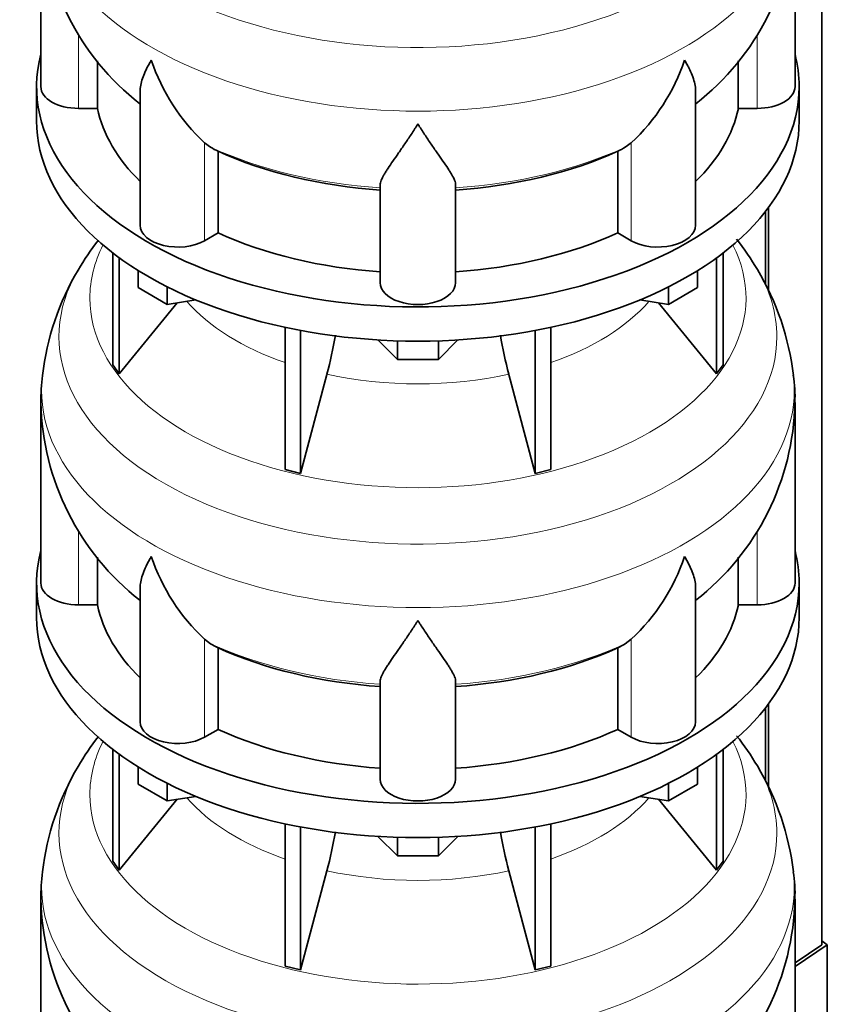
# Model space of a CAD drawing. Header units: millimetres. Extents: x 160 to 756, y -1232 to 1417.
# Tile 5 of 16: x 564 to 756, y -978 to -744. Entities that reach past the tile are written whole.
import ezdxf

# ---------------------------------------------------------------- set-up
doc = ezdxf.new("R2010")
doc.units = ezdxf.units.MM
for name, color, linetype in [('LOW_134-5', 7, 'Continuous'), ('VSI134_DIFFUSORE', 7, 'Continuous'), ('VSI134_TERMINALE', 7, 'Continuous')]:
    doc.layers.add(name, color=color, linetype=linetype)

# ---------------------------------------------------------------- blocks, each defined once
blk = doc.blocks.new('SE4')
at = {"layer": 'LOW_134-5', "color": 7, "linetype": 'Continuous', "lineweight": 35}
for p, q in [((755.04, -964.23), (755.04, -359.68)), ((742.3, -788.37), (742.3, -808.14)), ((741.54, -789.36), (741.54, -806.62)), ((741.54, -907.75), (741.54, -925.01)), ((742.3, -906.76), (742.3, -926.53))]:
    blk.add_line(p, q, dxfattribs=at)
at = {"layer": 'VSI134_DIFFUSORE', "color": 7, "linetype": 'Continuous', "lineweight": 35}
for p, q in [((568.62, -716.5), (568.62, -759.56)), ((748.62, -759.56), (748.62, -716.5)), ((582.14, -764.76), (582.14, -753.37)), ((735.09, -753.37), (735.09, -764.76)), ((567.62, -759.56), (567.62, -767.72)), ((592.34, -760.49), (592.34, -792.63)), ((724.89, -792.63), (724.89, -760.49)), ((749.62, -767.72), (749.62, -759.56)), ((577.62, -764.76), (582.14, -764.76)), ((735.09, -764.76), (739.62, -764.76)), ((609.13, -774.01), (607.7, -772.96)), ((709.53, -772.96), (708.11, -774.01)), ((610.91, -794.45), (610.91, -774.98)), ((706.33, -774.98), (706.33, -794.45)), ((649.62, -806.33), (649.62, -782.98)), ((667.62, -806.33), (667.62, -782.98)), ((607.7, -796.3), (610.91, -794.45)), ((706.33, -794.45), (709.53, -796.3)), ((585.79, -799.23), (585.79, -825.9)), ((587.32, -800.37), (587.32, -828.04)), ((729.91, -800.37), (729.91, -828.04)), ((731.44, -799.23), (731.44, -825.9)), ((591.86, -807.49), (591.86, -803.43)), ((725.37, -807.49), (725.37, -803.43)), ((598.8, -811.49), (591.86, -807.49)), ((598.8, -811.49), (598.8, -807.32)), ((718.43, -811.49), (718.43, -807.32)), ((725.37, -807.49), (718.43, -811.49)), ((587.32, -828.04), (601.18, -811.12)), ((605.62, -810.44), (598.8, -811.49)), ((718.43, -811.49), (711.61, -810.44)), ((716.05, -811.12), (729.91, -828.04)), ((626.92, -816.97), (626.92, -850.9)), ((690.31, -816.97), (690.31, -850.9)), ((630.61, -817.71), (630.61, -851.79)), ((686.62, -817.71), (686.62, -851.79)), ((653.71, -824.62), (649.06, -819.97)), ((653.71, -824.62), (653.71, -820.19)), ((668.17, -819.97), (663.52, -824.62)), ((663.52, -824.62), (663.52, -820.19)), ((585.79, -825.9), (587.32, -828.04)), ((663.52, -824.62), (653.71, -824.62)), ((729.91, -828.04), (731.44, -825.9)), ((630.61, -851.79), (636.89, -828.17)), ((680.34, -828.17), (686.62, -851.79)), ((568.62, -834.9), (568.62, -877.95)), ((748.62, -877.95), (748.62, -834.9)), ((626.92, -850.9), (630.61, -851.79)), ((686.62, -851.79), (690.31, -850.9)), ((582.14, -883.15), (582.14, -871.76)), ((735.09, -871.77), (735.09, -883.15)), ((567.62, -877.95), (567.62, -886.12)), ((749.62, -886.12), (749.62, -877.95)), ((592.34, -878.89), (592.34, -911.02)), ((724.89, -911.02), (724.89, -878.88)), ((577.62, -883.15), (582.14, -883.15)), ((735.09, -883.15), (739.62, -883.15)), ((609.13, -892.4), (607.7, -891.35)), ((709.53, -891.35), (708.11, -892.4)), ((610.91, -912.85), (610.91, -893.37)), ((706.33, -893.37), (706.33, -912.85)), ((649.62, -924.72), (649.62, -901.37)), ((667.62, -924.72), (667.62, -901.37)), ((607.7, -914.69), (610.91, -912.85)), ((706.33, -912.85), (709.53, -914.69)), ((585.79, -917.62), (585.79, -944.3)), ((731.44, -917.62), (731.44, -944.3)), ((587.32, -918.77), (587.32, -946.43)), ((729.91, -918.77), (729.91, -946.43)), ((591.86, -925.88), (591.86, -921.82)), ((725.37, -925.88), (725.37, -921.82)), ((598.8, -929.88), (591.86, -925.88)), ((598.8, -929.88), (598.8, -925.71)), ((718.43, -929.88), (718.43, -925.71)), ((725.37, -925.88), (718.43, -929.88)), ((587.32, -946.43), (601.18, -929.52)), ((605.62, -928.83), (598.8, -929.88)), ((718.43, -929.88), (711.61, -928.83)), ((716.05, -929.52), (729.91, -946.43)), ((626.92, -935.37), (626.92, -969.29)), ((630.61, -936.11), (630.61, -970.18)), ((686.62, -936.11), (686.62, -970.18)), ((690.31, -935.37), (690.31, -969.29)), ((653.71, -943.02), (649.06, -938.37)), ((653.71, -943.02), (653.71, -938.58)), ((668.17, -938.37), (663.52, -943.02)), ((663.52, -943.02), (663.52, -938.58)), ((663.52, -943.02), (653.71, -943.02)), ((585.79, -944.3), (587.32, -946.43)), ((729.91, -946.43), (731.44, -944.3)), ((630.61, -970.18), (636.89, -946.56)), ((680.34, -946.56), (686.62, -970.18)), ((568.62, -953.29), (568.62, -996.34)), ((748.62, -996.34), (748.62, -953.29)), ((626.92, -969.29), (630.61, -970.18)), ((686.62, -970.18), (690.31, -969.29))]:
    blk.add_line(p, q, dxfattribs=at)
at = {"layer": 'VSI134_DIFFUSORE', "color": 4, "linetype": 'Continuous', "lineweight": 9}
for p, q in [((577.62, -764.76), (577.62, -747.14)), ((739.62, -764.76), (739.62, -747.14)), ((607.7, -796.3), (607.7, -772.96)), ((709.53, -796.3), (709.53, -772.96)), ((577.62, -883.15), (577.62, -865.53)), ((739.62, -883.15), (739.62, -865.53)), ((607.7, -914.69), (607.7, -891.35)), ((709.53, -914.69), (709.53, -891.35))]:
    blk.add_line(p, q, dxfattribs=at)
at = {"layer": 'VSI134_DIFFUSORE', "color": 7, "linetype": 'Continuous', "lineweight": 35}
for centre, radius, start, end in [((629.96, -715.29), 61.32, 181.143, 232.0809), ((687.39, -715.31), 61.21, 307.8345, 358.882), ((640.21, -738), 47.73, 198.6373, 227.0857), ((677.03, -738), 47.73, 312.9143, 341.3628), ((617.04, -761.61), 14.7, 237.4509, 245.3566), ((700.2, -761.61), 14.7, 294.6434, 302.5491), ((679.72, -838.89), 69.75, 30.8078, 37.9957), ((637.31, -838.85), 69.58, 142.1793, 149.2687), ((631.23, -835.36), 62.56, 149.1725, 173.6598), ((685.03, -835.82), 63.63, 6.665, 30.8771), ((547.05, -803.85), 93.08, 344.857, 350.7163), ((768.87, -804.06), 91.75, 189.2709, 195.2315), ((604.82, -833.9), 36.18, 171.3375, 181.5961), ((717.23, -833.47), 31.39, 357.3789, 9.3244), ((629.96, -833.68), 61.32, 181.143, 232.0809), ((687.39, -833.71), 61.21, 307.8345, 358.882), ((640.21, -856.39), 47.73, 198.6373, 227.0857), ((677.03, -856.39), 47.73, 312.9143, 341.3628), ((617.04, -880.01), 14.7, 237.4509, 245.3566), ((700.2, -880.01), 14.7, 294.6434, 302.5491), ((637.31, -957.24), 69.58, 142.1793, 149.2687), ((679.72, -957.28), 69.75, 30.8078, 37.9957), ((631.23, -953.75), 62.56, 149.1725, 173.6598), ((685.03, -954.22), 63.63, 6.665, 30.8771), ((547.05, -922.24), 93.08, 344.857, 350.7163), ((768.87, -922.45), 91.75, 189.2709, 195.2315), ((604.82, -952.29), 36.18, 171.3375, 181.5961), ((717.23, -951.86), 31.39, 357.3789, 9.3244), ((629.96, -952.08), 61.32, 181.143, 232.0809), ((687.39, -952.1), 61.21, 307.8345, 358.882)]:
    blk.add_arc(centre, radius, start, end, dxfattribs=at)
at = {"layer": 'VSI134_DIFFUSORE', "color": 4, "linetype": 'Continuous', "lineweight": 9}
for centre, major_axis, start_param, end_param in [((658.62, -700.79), (85.67, 0), 2.814659, 6.283185), ((658.62, -713.54), (-89.83, 0), 0, 3.20888), ((658.62, -738.09), (-79.5, 0), 0.898849, 1.457346), ((658.62, -738.09), (79.5, 0), 4.82584, 5.384336), ((658.62, -809.99), (-78.3, 0), 0, 3.425204), ((658.62, -809.99), (-78.3, 0), 5.999574, 6.283185), ((658.62, -819.18), (85.67, 0), 2.814659, 6.283185), ((658.62, -819.18), (85.67, 0), 0, 0.328754), ((658.62, -794.87), (-61.63, 0), 0.463231, 1.030574), ((658.62, -794.87), (61.63, 0), 5.252612, 5.819954), ((658.62, -831.93), (-89.83, 0), 0, 3.20888), ((658.62, -831.93), (-89.83, 0), 6.215916, 6.283185), ((658.62, -794.87), (-61.63, 0), 1.210556, 1.931037), ((658.62, -856.48), (-79.5, 0), 0.898849, 1.457346), ((658.62, -856.48), (79.5, 0), 4.82584, 5.384336), ((658.62, -928.38), (-78.3, 0), 0, 3.425204), ((658.62, -928.38), (-78.3, 0), 5.999574, 6.283185), ((658.62, -937.57), (85.67, 0), 2.814659, 6.283185), ((658.62, -937.57), (85.67, 0), 0, 0.328754), ((658.62, -913.26), (-61.63, 0), 0.463231, 1.030574), ((658.62, -913.26), (61.63, 0), 5.252612, 5.819954), ((658.62, -950.33), (-89.83, 0), 0, 3.20888), ((658.62, -950.33), (-89.83, 0), 6.215916, 6.283185), ((658.62, -913.26), (-61.63, 0), 1.210556, 1.931037)]:
    blk.add_ellipse(centre, major_axis=major_axis, ratio=0.57735, start_param=start_param, end_param=end_param, dxfattribs=at)
at = {"layer": 'VSI134_DIFFUSORE', "color": 7, "linetype": 'Continuous', "lineweight": 35}
for centre, major_axis, start_param, end_param in [((658.62, -759.56), (91, 0), 2.993207, 6.283185), ((658.62, -759.56), (91, 0), 0, 0.148386), ((577.62, -759.56), (9, 0), 3.141593, 4.712389), ((739.62, -759.56), (-9, 0), 1.570796, 3.141593), ((658.62, -759.56), (-77, 0), 0.117151, 0.534109), ((658.62, -759.56), (77, 0), 5.749077, 6.166034), ((658.62, -767.72), (-91, 0), 0, 3.141593), ((658.62, -740.08), (-77, 0), 0.902549, 1.453645), ((658.62, -740.08), (77, 0), 4.82954, 5.380636), ((601.34, -792.63), (9, 0), 3.141593, 5.497787), ((715.89, -792.63), (-9, 0), 0.785398, 3.141593), ((658.62, -759.56), (-77, 0), 0.902549, 1.453645), ((658.62, -759.56), (77, 0), 4.82954, 5.380636), ((658.62, -806.33), (-9, 0), 0, 3.141593), ((658.62, -877.95), (91, 0), 2.993207, 6.283185), ((658.62, -877.95), (91, 0), 0, 0.148386), ((577.62, -877.95), (9, 0), 3.141593, 4.712389), ((739.62, -877.95), (-9, 0), 1.570796, 3.141593), ((658.62, -877.95), (-77, 0), 0.117151, 0.534109), ((658.62, -877.95), (77, 0), 5.749077, 6.166034), ((658.62, -886.12), (-91, 0), 0, 3.141593), ((658.62, -858.48), (-77, 0), 0.902549, 1.453645), ((658.62, -858.48), (77, 0), 4.82954, 5.380636), ((601.34, -911.02), (9, 0), 3.141593, 5.497787), ((715.89, -911.02), (-9, 0), 0.785398, 3.141593), ((658.62, -877.95), (-77, 0), 0.902549, 1.453645), ((658.62, -877.95), (77, 0), 4.82954, 5.380636), ((658.62, -924.72), (-9, 0), 0, 3.141593)]:
    blk.add_ellipse(centre, major_axis=major_axis, ratio=0.57735, start_param=start_param, end_param=end_param, dxfattribs=at)
for points, knots in [([(592.34, -760.5), (592.34, -760.34), (592.35, -760.17), (592.43, -758.99), (592.72, -757.94), (593.39, -756.26), (593.65, -755.69), (594.11, -754.8), (594.27, -754.5), (594.52, -754.04), (594.65, -753.8), (594.79, -753.57), (594.88, -753.41), (594.93, -753.33), (594.98, -753.25)], [0.4586292, 0.4586292, 0.4586292, 0.4586292, 0.5, 0.5, 0.75, 0.75, 0.875, 0.875, 0.9375, 0.9375, 0.96875, 0.984375, 0.984375, 1, 1, 1, 1]), ([(724.89, -760.5), (724.89, -760.34), (724.89, -760.19), (724.84, -759.53), (724.75, -759.01), (724.48, -757.95), (724.3, -757.4), (723.85, -756.28), (723.58, -755.7), (723.13, -754.8), (722.97, -754.5), (722.71, -754.04), (722.62, -753.88), (722.44, -753.57), (722.35, -753.41), (722.26, -753.25)], [0.4604904, 0.4604904, 0.4604904, 0.4604904, 0.5, 0.5, 0.625, 0.625, 0.75, 0.75, 0.875, 0.875, 0.9375, 0.9375, 0.96875, 0.96875, 1, 1, 1, 1]), ([(658.62, -768.47), (658.48, -768.68), (658.35, -768.9), (658.08, -769.32), (657.95, -769.52), (657.55, -770.14), (657.29, -770.55), (656.5, -771.74), (655.99, -772.5), (654.97, -773.98), (654.48, -774.69), (653.53, -776.04), (653.08, -776.69), (652.23, -777.91), (651.84, -778.49), (651.3, -779.31), (651.13, -779.57), (650.8, -780.09), (650.65, -780.34), (650.24, -781.06), (650.02, -781.5), (649.71, -782.3), (649.62, -782.66), (649.62, -782.98)], [0, 0, 0, 0, 0.03125, 0.03125, 0.0625, 0.0625, 0.125, 0.125, 0.25, 0.25, 0.375, 0.375, 0.5, 0.5, 0.625, 0.625, 0.6875, 0.6875, 0.75, 0.75, 0.875, 0.875, 1, 1, 1, 1]), ([(667.62, -782.98), (667.62, -782.66), (667.53, -782.3), (667.21, -781.5), (666.99, -781.06), (666.58, -780.34), (666.43, -780.09), (666.11, -779.58), (665.94, -779.31), (665.4, -778.49), (665, -777.91), (664.15, -776.69), (663.7, -776.05), (662.76, -774.7), (662.26, -773.98), (661.25, -772.51), (660.73, -771.74), (659.94, -770.55), (659.68, -770.14), (659.28, -769.52), (659.15, -769.32), (658.88, -768.9), (658.75, -768.68), (658.62, -768.47)], [0, 0, 0, 0, 0.125, 0.125, 0.25, 0.25, 0.3125, 0.3125, 0.375, 0.375, 0.5, 0.5, 0.625, 0.625, 0.75, 0.75, 0.875, 0.875, 0.9375, 0.9375, 0.96875, 0.96875, 1, 1, 1, 1]), ([(592.34, -878.9), (592.34, -878.73), (592.35, -878.56), (592.43, -877.38), (592.72, -876.33), (593.39, -874.66), (593.65, -874.08), (594.11, -873.19), (594.27, -872.89), (594.52, -872.43), (594.65, -872.2), (594.79, -871.96), (594.88, -871.8), (594.93, -871.72), (594.98, -871.64)], [0.4586292, 0.4586292, 0.4586292, 0.4586292, 0.5, 0.5, 0.75, 0.75, 0.875, 0.875, 0.9375, 0.9375, 0.96875, 0.984375, 0.984375, 1, 1, 1, 1]), ([(724.89, -878.89), (724.89, -878.74), (724.89, -878.58), (724.84, -877.92), (724.75, -877.41), (724.48, -876.35), (724.3, -875.8), (723.85, -874.67), (723.58, -874.09), (723.13, -873.19), (722.97, -872.89), (722.71, -872.43), (722.62, -872.27), (722.44, -871.96), (722.35, -871.8), (722.26, -871.64)], [0.4604904, 0.4604904, 0.4604904, 0.4604904, 0.5, 0.5, 0.625, 0.625, 0.75, 0.75, 0.875, 0.875, 0.9375, 0.9375, 0.96875, 0.96875, 1, 1, 1, 1]), ([(658.62, -886.86), (658.48, -887.08), (658.35, -887.29), (658.08, -887.71), (657.95, -887.92), (657.55, -888.53), (657.29, -888.94), (656.5, -890.13), (655.99, -890.89), (654.97, -892.37), (654.48, -893.08), (653.53, -894.44), (653.08, -895.08), (652.23, -896.3), (651.84, -896.88), (651.3, -897.7), (651.13, -897.97), (650.8, -898.48), (650.65, -898.73), (650.24, -899.45), (650.02, -899.89), (649.71, -900.69), (649.62, -901.05), (649.62, -901.37)], [0, 0, 0, 0, 0.03125, 0.03125, 0.0625, 0.0625, 0.125, 0.125, 0.25, 0.25, 0.375, 0.375, 0.5, 0.5, 0.625, 0.625, 0.6875, 0.6875, 0.75, 0.75, 0.875, 0.875, 1, 1, 1, 1]), ([(667.62, -901.37), (667.62, -901.05), (667.53, -900.69), (667.21, -899.89), (666.99, -899.45), (666.58, -898.73), (666.43, -898.48), (666.11, -897.97), (665.94, -897.7), (665.4, -896.88), (665, -896.3), (664.15, -895.08), (663.7, -894.44), (662.76, -893.09), (662.26, -892.38), (661.25, -890.9), (660.73, -890.13), (659.94, -888.94), (659.68, -888.53), (659.28, -887.92), (659.15, -887.71), (658.88, -887.29), (658.75, -887.08), (658.62, -886.86)], [0, 0, 0, 0, 0.125, 0.125, 0.25, 0.25, 0.3125, 0.3125, 0.375, 0.375, 0.5, 0.5, 0.625, 0.625, 0.75, 0.75, 0.875, 0.875, 0.9375, 0.9375, 0.96875, 0.96875, 1, 1, 1, 1])]:
    blk.add_open_spline(points, degree=3, knots=knots, dxfattribs=at)
at = {"layer": 'VSI134_TERMINALE', "color": 7, "linetype": 'Continuous', "lineweight": 35}
for p, q in [((755.04, -964.23), (748.62, -968.5)), ((748.62, -969.38), (756.33, -964.25)), ((756.33, -964.25), (755.04, -963.27)), ((756.33, -964.25), (756.33, -991.81))]:
    blk.add_line(p, q, dxfattribs=at)

msp = doc.modelspace()

# ---------------------------------------------------------------- block references
msp.add_blockref('SE4', (0, 0))

doc.saveas('drawing.dxf')
